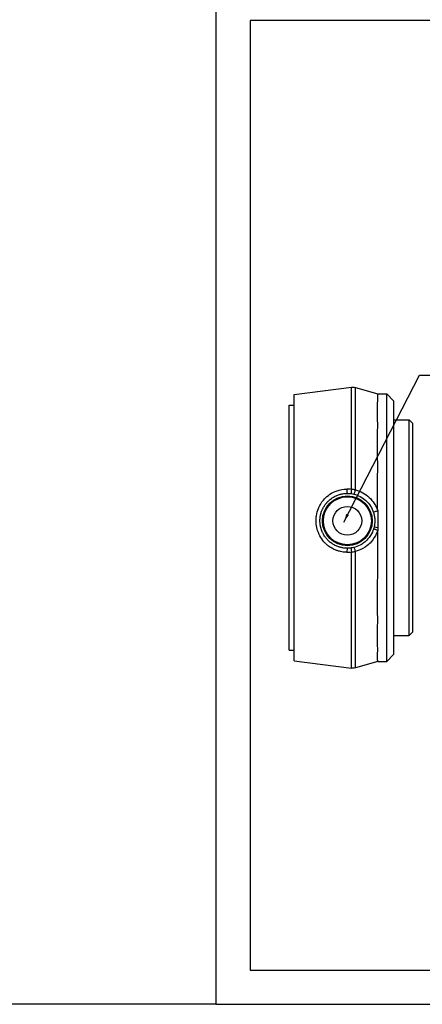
# Model space of a CAD drawing. Header units: millimetres. Extents: x 0 to 4378, y 0 to 2376.
# Tile 249 of 256: x 3307 to 3424, y 0 to 287. Entities that reach past the tile are written whole.
import ezdxf
from ezdxf.enums import TextEntityAlignment as Align

# ---------------------------------------------------------------- set-up
doc = ezdxf.new("R2010")
doc.units = ezdxf.units.MM
doc.header["$LTSCALE"] = 0.2
doc.layers.add('05_Section Line', color=3, linetype='Continuous')
doc.styles.add('Rainbow-2.5 Style', font='malgunsl.ttf')
doc.styles.add('Rainbow-5.0 Style', font='malgunsl.ttf')
doc.dimstyles.new('Rainbow-2.5 Style$7', dxfattribs={"dimtxt": 2.5, "dimasz": 2.5, "dimexe": 1, "dimexo": 1, "dimgap": 1, "dimtad": 1, "dimdsep": 46, "dimtxsty": 'Rainbow-2.5 Style', "dimcen": 0, "dimclrd": 251, "dimclre": 251, "dimclrt": 7, "dimazin": 3, "dimtp": 0.1, "dimtm": 0.1, "dimtfac": 0.71, "dimtmove": 0, "dimatfit": 3, "dimfxl": 1, "dimlwd": -1, "dimlwe": -1, "dimarcsym": 1})

# ---------------------------------------------------------------- blocks, each defined once
blk = doc.blocks.new('A$C2bae225f')
for p, q in [((-34.5, 38.82), (-17.83, 40.94)), ((-16.63, 40.85), (-10.15, 39)), ((-34.5, -38.82), (-34.5, 38.82)), ((-10.15, 39), (-7.5, 39)), ((-7.5, -39), (-7.5, 39)), ((-5.5, 37), (-7.5, 39)), ((-36, -35.75), (-36, 35.75)), ((-36, 35.75), (-34.5, 35.75)), ((-5.5, 37), (-5.5, -37)), ((-5.5, 31.48), (-1, 31.48)), ((-1, -31.48), (-1, 31.48)), ((0, 30.48), (-1, 31.48)), ((0, 30.48), (0, -30.48)), ((-17.83, 22.12), (-17.83, 22.12)), ((-23, 10.37), (-23, 10.39)), ((-10.16, 3.69), (-10.16, 0.32)), ((-10.16, 0.32), (-10.16, 0)), ((-13.92, -5.74), (-13.94, -5.74)), ((-13.5, -5.44), (-13.49, -5.44)), ((-12, -4.07), (-12, -4.05)), ((-23, -6.27), (-23, -6.27)), ((-18.08, -5.95), (-18.08, -5.95)), ((-5.5, -31.48), (-1, -31.48)), ((0, -30.48), (-1, -31.48)), ((-17.83, -31.84), (-17.83, -31.84)), ((-36, -35.75), (-34.5, -35.75)), ((-5.5, -37), (-7.5, -39)), ((-34.5, -38.82), (-17.83, -40.94)), ((-10.16, -39), (-16.63, -40.85)), ((-10.16, -39), (-7.5, -39)), ((-17.83, -40.94), (-17.83, -40.94))]:
    blk.add_line(p, q)
for radius in [7.25, 7, 4.2]:
    blk.add_circle((-19, 2), radius)
for centre, major_axis, ratio, start_param, end_param in [((-19, 11), (0, -1), 0.131407, 4.434548, 6.283185), ((-17.71, 10.91), (-0.144, -0.99), 0.169328, 4.459838, 6.283185), ((-16.91, 10.75), (-0.233, -0.973), 0.218016, 0, 1.892341), ((-10.43, 4.76), (-0.952, -0.307), 0.031686, 4.410033, 6.283185), ((-10.23, 0), (-0.975, 0.222), 0.014494, 4.648883, 6.283185), ((-10.43, -0.76), (-0.952, 0.307), 0.068478, 4.44172, 6.283185), ((-19, -7), (0, 1), 0.128337, 0, 1.746237), ((-13.51, -6.94), (-0.45, 4.98), 0.996164, 1.287014, 1.28702), ((-17.71, -6.91), (-0.144, 0.99), 0.15144, 0, 1.72296), ((-16.91, -6.75), (-0.233, 0.973), 0.235168, 4.48826, 6.283185)]:
    blk.add_ellipse(centre, major_axis=major_axis, ratio=ratio, start_param=start_param, end_param=end_param)
for points, knots in [([(-17.83, 40.94), (-17.51, 40.98), (-17.18, 40.97), (-16.78, 40.89), (-16.71, 40.87), (-16.63, 40.85)], [0, 0, 0, 0, 0.0972185, 0.0972185, 0.1210746, 0.1210746, 0.1210746, 0.1210746]), ([(-17.83, 11.18), (-17.83, 15.31), (-17.83, 19.2), (-17.83, 22.79), (-17.83, 26.6), (-17.83, 29.89), (-17.83, 32.66), (-17.83, 35.43), (-17.83, 37.52), (-17.83, 38.94), (-17.83, 40.27), (-17.83, 40.94), (-17.83, 40.94)], [-1, -1, -1, -1, -0.8795685, -0.8795685, -0.8795685, -0.7516925, -0.7516925, -0.7516925, -0.6238165, -0.6238165, -0.6238165, -0.5035992, -0.5035992, -0.5035992, -0.5035992]), ([(-16.63, 11.01), (-16.63, 13.58), (-16.63, 16.13), (-16.63, 18.61), (-16.63, 20.16), (-16.63, 21.67), (-16.63, 23.12), (-16.63, 24.96), (-16.63, 26.7), (-16.63, 28.32), (-16.63, 29.68), (-16.63, 30.7), (-16.63, 31.46), (-16.63, 32.04), (-16.63, 32.47), (-16.63, 32.77), (-16.63, 33.45), (-16.63, 34.08), (-16.63, 34.67), (-16.63, 35.6), (-16.63, 36.1), (-16.63, 36.32), (-16.63, 37.36), (-16.63, 38.22), (-16.63, 38.9), (-16.63, 38.94), (-16.63, 39.01), (-16.63, 39.1), (-16.63, 39.27), (-16.63, 39.53), (-16.63, 39.79), (-16.63, 40.24), (-16.63, 40.38), (-16.63, 40.42), (-16.63, 40.5), (-16.63, 40.56), (-16.63, 40.62), (-16.63, 40.77), (-16.63, 40.85), (-16.63, 40.85)], [-0.9999838, -0.9999838, -0.9999838, -0.9999838, -0.9231328, -0.9231328, -0.9231328, -0.875, -0.875, -0.875, -0.8125, -0.8125, -0.8125, -0.7772106, -0.7772106, -0.7772106, -0.75, -0.75, -0.75, -0.71875, -0.71875, -0.71875, -0.6875, -0.6875, -0.6875, -0.625, -0.625, -0.625, -0.6139026, -0.6139026, -0.6139026, -0.59375, -0.59375, -0.59375, -0.5625, -0.5625, -0.5625, -0.5479886, -0.5479886, -0.5479886, -0.5076888, -0.5076888, -0.5076888, -0.5076888]), ([(-10.16, 4.89), (-10.17, 6.19), (-10.17, 7.47), (-10.18, 10.06), (-10.18, 11.36), (-10.17, 15.19), (-10.15, 17.64), (-10.18, 21.54), (-10.19, 23.05), (-10.19, 25.9), (-10.18, 27.24), (-10.15, 30.36), (-10.17, 32.02), (-10.19, 34.91), (-10.17, 36.11), (-10.16, 37.33), (-10.16, 37.61), (-10.16, 38.31), (-10.16, 38.63), (-10.16, 38.86), (-10.16, 38.9), (-10.15, 38.97), (-10.15, 39), (-10.15, 39), (-10.15, 39), (-10.15, 39)], [-23.62441, -23.62441, -23.62441, -23.62441, -23.247475, -23.247475, -22.858952, -22.858952, -22.080517, -22.080517, -21.553076, -21.553076, -21.027848, -21.027848, -20.235886, -20.235886, -19.405695, -19.405695, -19.113722, -19.113722, -18.557863, -18.557863, -18.419467, -18.419467, -18.203387, -18.203387, -18.189576, -18.189576, -18.189576, -18.189576]), ([(-21.27, -6.9), (-21.72, -6.79), (-22, -6.68), (-22.13, -6.64), (-22.28, -6.58), (-22.42, -6.53), (-22.56, -6.47), (-22.9, -6.32), (-23.22, -6.16), (-23.52, -5.99), (-23.96, -5.74), (-24.38, -5.45), (-24.78, -5.13), (-25.01, -4.94), (-25.25, -4.72), (-25.49, -4.48), (-25.92, -4.03), (-26.37, -3.48), (-26.77, -2.82), (-27.12, -2.23), (-27.32, -1.77), (-27.43, -1.48), (-27.44, -1.47), (-27.44, -1.45), (-27.45, -1.44), (-27.57, -1.14), (-27.75, -0.66), (-27.9, 0.02), (-28.04, 0.67), (-28.13, 1.35), (-28.13, 2.05), (-28.13, 2.53), (-28.09, 3.01), (-28.01, 3.5), (-27.89, 4.3), (-27.68, 4.99), (-27.44, 5.58), (-27.25, 6.04), (-27.05, 6.44), (-26.85, 6.78), (-26.22, 7.86), (-25.67, 8.39), (-25.49, 8.57), (-25.46, 8.61), (-25.44, 8.63), (-25.43, 8.64), (-24.87, 9.2), (-24.25, 9.67), (-23.58, 10.06), (-22.93, 10.44), (-22.21, 10.75), (-21.43, 10.96), (-20.23, 11.29), (-19.46, 11.27), (-19.21, 11.27), (-19.17, 11.27), (-19.14, 11.27), (-19.13, 11.27)], [-0.9309693, -0.9309693, -0.9309693, -0.9309693, -0.8928571, -0.8928571, -0.8928571, -0.8773372, -0.8773372, -0.8773372, -0.8392857, -0.8392857, -0.8392857, -0.7857143, -0.7857143, -0.7857143, -0.7478541, -0.7478541, -0.7478541, -0.6785714, -0.6785714, -0.6785714, -0.6271781, -0.6271781, -0.6271781, -0.625, -0.625, -0.625, -0.5714286, -0.5714286, -0.5714286, -0.4985871, -0.4985871, -0.4985871, -0.4489796, -0.4489796, -0.4489796, -0.3802562, -0.3802562, -0.3802562, -0.3265306, -0.3265306, -0.3265306, -0.2581201, -0.2581201, -0.2581201, -0.244898, -0.244898, -0.244898, -0.1632653, -0.1632653, -0.1632653, -0.0816327, -0.0816327, -0.0816327, -0.0108033, -0.0108033, -0.0108033, 0, 0, 0, 0]), ([(-21.2, -5.69), (-21.24, -5.68), (-21.36, -5.64), (-21.65, -5.55), (-22.06, -5.4), (-22.46, -5.22), (-22.77, -5.06), (-23.08, -4.89), (-23.45, -4.66), (-23.87, -4.35), (-24.28, -4.02), (-24.66, -3.66), (-25.02, -3.28), (-25.35, -2.88), (-25.68, -2.42), (-25.95, -1.97), (-26.16, -1.57), (-26.3, -1.28), (-26.39, -1.05), (-26.46, -0.89), (-26.51, -0.77), (-26.55, -0.64), (-26.61, -0.47), (-26.71, -0.15), (-26.81, 0.24), (-26.88, 0.64), (-26.94, 0.99), (-26.98, 1.38), (-27, 1.87), (-27, 2.4), (-26.95, 2.95), (-26.86, 3.51), (-26.74, 4.04), (-26.59, 4.53), (-26.45, 4.93), (-26.31, 5.25), (-26.16, 5.58), (-25.99, 5.9), (-25.81, 6.2), (-25.64, 6.46), (-25.42, 6.78), (-25.17, 7.1), (-24.94, 7.36), (-24.75, 7.56), (-24.55, 7.77), (-24.33, 7.97), (-24.1, 8.17), (-23.81, 8.4), (-23.45, 8.66), (-23, 8.93), (-22.54, 9.18), (-22.07, 9.39), (-21.58, 9.58), (-21.08, 9.73), (-20.57, 9.85), (-20.05, 9.94), (-19.53, 9.99), (-19.18, 10), (-19, 10)], [0.22403, 0.22403, 0.22403, 0.22403, 0.236924, 0.263103, 0.315515, 0.368009, 0.394288, 0.420549, 0.472914, 0.525244, 0.577521, 0.62973, 0.681973, 0.734325, 0.786731, 0.85161, 0.890872, 0.922819, 0.947476, 0.964897, 0.975086, 0.987329, 1.005659, 1.028739, 1.089165, 1.126518, 1.150087, 1.195871, 1.244898, 1.297166, 1.352787, 1.41178, 1.466106, 1.516338, 1.568119, 1.594579, 1.621376, 1.67601, 1.703873, 1.725935, 1.771223, 1.821011, 1.847628, 1.875412, 1.904361, 1.934356, 1.965383, 1.993991, 2.046364, 2.098623, 2.150815, 2.202986, 2.255185, 2.307461, 2.359871, 2.412477, 2.465354, 2.518583, 2.518583, 2.518583, 2.518583]), ([(-17.14, 9.78), (-15.84, 9.47), (-14.59, 8.81), (-12.58, 6.96), (-11.81, 5.76), (-11.39, 4.46)], [0, 0, 0, 0, 0.5, 0.5, 1, 1, 1, 1]), ([(-16.63, 11.01), (-15.88, 10.83), (-15.16, 10.55), (-14.48, 10.18), (-13.8, 9.8), (-13.17, 9.35), (-12.61, 8.82), (-12.05, 8.28), (-11.56, 7.68), (-11.14, 7.01), (-10.72, 6.34), (-10.4, 5.63), (-10.16, 4.89)], [0.0001292, 0.0001292, 0.0001292, 0.0001292, 0.25, 0.25, 0.25, 0.5, 0.5, 0.5, 0.75, 0.75, 0.75, 0.9992638, 0.9992638, 0.9992638, 0.9992638]), ([(-11.39, 4.46), (-11.37, 4.42), (-11.34, 4.32), (-11.3, 4.16), (-11.24, 3.96), (-11.2, 3.76), (-11.16, 3.57), (-11.13, 3.43), (-11.11, 3.32), (-11.09, 3.21), (-11.07, 3.07), (-11.05, 2.92), (-11.04, 2.8), (-11.03, 2.72), (-11.03, 2.65), (-11.02, 2.59), (-11.02, 2.53), (-11.01, 2.45), (-11.01, 2.35), (-11, 2.2), (-11, 2.02), (-11, 1.82), (-11.01, 1.58), (-11.03, 1.28), (-11.07, 0.93), (-11.13, 0.57), (-11.17, 0.34), (-11.2, 0.22)], [0, 0, 0, 0, 0.0128066, 0.0298578, 0.0511396, 0.0733785, 0.0925028, 0.1096391, 0.1174639, 0.1252974, 0.1431338, 0.1609856, 0.1699201, 0.1788616, 0.1855904, 0.190512, 0.1970485, 0.2052044, 0.2149861, 0.2263877, 0.2506087, 0.26861, 0.2865986, 0.3225364, 0.3584211, 0.394242, 0.4299859, 0.4299859, 0.4299859, 0.4299859]), ([(-11.39, -0.46), (-11.54, -0.94), (-11.8, -1.59), (-12.27, -2.32), (-12.79, -3.13), (-13.28, -3.61), (-13.58, -3.89), (-13.72, -4.01), (-13.88, -4.16), (-14.12, -4.34), (-14.4, -4.55), (-14.77, -4.81), (-15.25, -5.06), (-15.95, -5.43), (-16.59, -5.65), (-17.14, -5.78)], [0, 0, 0, 0, 0.25, 0.25, 0.25, 0.499214, 0.499214, 0.499214, 0.61289, 0.61289, 0.61289, 0.75, 0.75, 0.75, 1, 1, 1, 1]), ([(-10.16, -0.78), (-10.38, -1.47), (-10.7, -2.19), (-11.15, -2.91), (-11.8, -3.94), (-12.38, -4.47), (-12.63, -4.71), (-12.63, -4.71), (-12.64, -4.72), (-12.65, -4.72), (-12.92, -4.98), (-13.48, -5.51), (-14.49, -6.07), (-15.2, -6.47), (-15.93, -6.74), (-16.63, -6.92)], [-1, -1, -1, -1, -0.75, -0.75, -0.75, -0.5, -0.5, -0.5, -0.494157, -0.494157, -0.494157, -0.25, -0.25, -0.25, 0, 0, 0, 0]), ([(-10.16, -39), (-10.16, -39), (-10.16, -39), (-10.16, -38.97), (-10.18, -38.42), (-10.17, -36.87), (-10.16, -36.23), (-10.16, -34.95), (-10.17, -34.35), (-10.2, -31.79), (-10.16, -29.41), (-10.16, -25.81), (-10.17, -24.95), (-10.2, -20.65), (-10.16, -16.84), (-10.16, -11.76), (-10.16, -10.75), (-10.16, -8.24), (-10.16, -6.73), (-10.16, -4.46), (-10.16, -3.72), (-10.16, -2.25), (-10.16, -1.51), (-10.16, -0.78)], [-6.048307, -6.048307, -6.048307, -6.048307, -6.015314, -6.015314, -4.920692, -4.920692, -4.383337, -4.383337, -3.995401, -3.995401, -2.858372, -2.858372, -2.517426, -2.517426, -1.221295, -1.221295, -0.905097, -0.905097, -0.443398, -0.443398, -0.219873, -0.219873, -0.000072, -0.000072, -0.000072, -0.000072]), ([(-10.16, 0), (-10.16, -0.13), (-10.16, -0.26), (-10.16, -0.52), (-10.16, -0.65), (-10.16, -0.78)], [0, 0, 0, 0, 0.03889852, 0.03889852, 0.07755322, 0.07755322, 0.07755322, 0.07755322]), ([(-19.51, -5.98), (-19.59, -5.98), (-19.87, -5.96), (-20.26, -5.9), (-20.71, -5.82), (-20.99, -5.75), (-21.15, -5.7), (-21.2, -5.69)], [0.0518958, 0.0518958, 0.0518958, 0.0518958, 0.0748767, 0.136179, 0.1728015, 0.2107672, 0.2240297, 0.2240297, 0.2240297, 0.2240297]), ([(-19.84, -7.14), (-20.09, -7.12), (-20.36, -7.09), (-20.65, -7.04), (-20.89, -6.99), (-21.09, -6.95), (-21.27, -6.9)], [-0.97274889, -0.97274889, -0.97274889, -0.97274889, -0.94642857, -0.94642857, -0.94642857, -0.93096925, -0.93096925, -0.93096925, -0.93096925]), ([(-19, -6), (-19.1, -6), (-19.27, -6), (-19.44, -5.99), (-19.51, -5.98)], [0, 0, 0, 0, 0.02948329, 0.05189576, 0.05189576, 0.05189576, 0.05189576]), ([(-17.83, -40.94), (-17.83, -40.94), (-17.83, -40.93), (-17.83, -40.92), (-17.83, -40.78), (-17.83, -39.8), (-17.83, -38.04), (-17.83, -37.17), (-17.83, -36.11), (-17.83, -34.88), (-17.83, -33.65), (-17.83, -32.22), (-17.83, -30.65), (-17.83, -29.08), (-17.83, -27.38), (-17.83, -25.54), (-17.83, -23.7), (-17.83, -21.7), (-17.83, -19.62), (-17.83, -15.71), (-17.83, -11.5), (-17.83, -7.08)], [-0.5151883, -0.5151883, -0.5151883, -0.5151883, -0.503945, -0.503945, -0.503945, -0.3761233, -0.3761233, -0.3761233, -0.3122124, -0.3122124, -0.3122124, -0.2483015, -0.2483015, -0.2483015, -0.1843906, -0.1843906, -0.1843906, -0.1204797, -0.1204797, -0.1204797, 0, 0, 0, 0]), ([(-16.63, -40.85), (-16.63, -40.85), (-16.63, -40.84), (-16.63, -40.83), (-16.63, -40.69), (-16.63, -39.71), (-16.63, -37.96), (-16.63, -37.08), (-16.63, -36.03), (-16.63, -34.8), (-16.63, -33.57), (-16.63, -32.15), (-16.63, -30.58), (-16.63, -29.02), (-16.63, -27.32), (-16.63, -25.48), (-16.63, -23.64), (-16.63, -21.65), (-16.63, -19.58), (-16.63, -15.63), (-16.63, -11.38), (-16.63, -6.92)], [0.4888186, 0.4888186, 0.4888186, 0.4888186, 0.4999891, 0.4999891, 0.4999891, 0.6264781, 0.6264781, 0.6264781, 0.6897225, 0.6897225, 0.6897225, 0.752967, 0.752967, 0.752967, 0.8162115, 0.8162115, 0.8162115, 0.879456, 0.879456, 0.879456, 1, 1, 1, 1]), ([(-16.63, -40.85), (-16.94, -40.94), (-17.27, -40.98), (-17.68, -40.96), (-17.75, -40.95), (-17.83, -40.94)], [0, 0, 0, 0, 0.0972311, 0.0972311, 0.1210633, 0.1210633, 0.1210633, 0.1210633])]:
    blk.add_open_spline(points, degree=3, knots=knots)
for points in [[(-17.83, 11.18), (-18.26, 11.24), (-18.69, 11.27), (-19.13, 11.27)], [(-19, 10), (-18.61, 10), (-18.23, 9.97), (-17.85, 9.92)], [(-17.85, 9.92), (-17.61, 9.88), (-17.37, 9.84), (-17.14, 9.78)], [(-16.63, 11.01), (-17.03, 11.09), (-17.43, 11.14), (-17.83, 11.18)], [(-10.16, 4.88), (-10.16, 4.49), (-10.16, 4.09), (-10.16, 3.69)], [(-11.2, 0.22), (-11.25, -0.01), (-11.31, -0.23), (-11.39, -0.46)], [(-19.13, -7.17), (-19.34, -7.17), (-19.58, -7.17), (-19.84, -7.14)], [(-19.13, -7.17), (-18.69, -7.17), (-18.26, -7.14), (-17.83, -7.08)], [(-17.85, -5.92), (-18.23, -5.97), (-18.61, -6), (-19, -6)], [(-17.14, -5.78), (-17.37, -5.84), (-17.61, -5.88), (-17.85, -5.92)], [(-17.83, -7.08), (-17.43, -7.04), (-17.02, -6.99), (-16.63, -6.92)]]:
    blk.add_open_spline(points, degree=3)
blk = doc.blocks.new('A$C869fea471123')
blk.add_lwpolyline([(0, 594), (841, 594), (841, 0), (0, 0)], close=True)
at = {"linetype": 'Continuous', "style": 'Rainbow-5.0 Style'}
for tag, p in [('PART_NAME', (743.885, 109.38)), ('DRAWING_NO', (729.868, 91.859)), ('REV', (803.455, 91.859)), ('제도', (768.414, 74.199)), ('DATE_1', (803.455, 74.199)), ('SCALE', (680.81, 69.082)), ('MATERIAL', (722.86, 69.082)), ('검도', (768.414, 60.182)), ('DATE_2', (803.455, 60.182)), ('승인', (768.414, 46.165)), ('DATE_3', (803.455, 46.165)), ('REFERENCE', (722.86, 41.049)), ('PAGE', (768.414, 32.288))]:
    blk.add_attdef(tag, text='', height=5.006, dxfattribs=at).set_placement(p, align=Align.MIDDLE_CENTER)
blk = doc.blocks.new('A$C04cd0c3c1123')
blk.add_lwpolyline([(0, 0), (420, 0), (420, 297), (0, 297)], close=True)
at = {"layer": '05_Section Line', "linetype": 'Continuous'}
blk.add_lwpolyline([(410, 10), (410, 287), (10, 287), (10, 10)], close=True, dxfattribs=at)
at = {"linetype": 'Continuous', "style": 'Rainbow-2.5 Style'}
for tag, p in [('PART_NAME', (371.5, 54.62)), ('DRAWING_NO', (364.5, 45.87)), ('REV', (401.25, 45.87)), ('제도', (383.75, 37.06)), ('DATE_1', (401.25, 37.06)), ('SCALE', (340, 34.5)), ('MATERIAL', (361, 34.5)), ('검도', (383.75, 30.06)), ('DATE_2', (401.25, 30.06)), ('승인', (383.75, 23.06)), ('DATE_3', (401.25, 23.06)), ('REFERENCE', (361, 20.5)), ('PAGE', (383.75, 16.12))]:
    blk.add_attdef(tag, text='', height=2.5, dxfattribs=at).set_placement(p, align=Align.MIDDLE_CENTER)

msp = doc.modelspace()

# ---------------------------------------------------------------- block references
at = {"xscale": 4, "yscale": 4, "zscale": 4}
msp.add_blockref('A$C869fea471123', (0, 0), dxfattribs=at)
for name, p in [('A$C04cd0c3c1123', (3364, 0)), ('A$C2bae225f', (3421.37, 139.026))]:
    msp.add_blockref(name, p)

# ---------------------------------------------------------------- leaders
at = {"annotation_type": 0, "has_hookline": 1, "hookline_direction": 0, "text_width": 29.419}
msp.add_leader([(3401.299, 140.643), (3423.425, 183.538), (3425.925, 183.538)], dimstyle='Rainbow-2.5 Style$7', override={"dimgap": 0.8, "dimtad": 1}, dxfattribs=at)

doc.saveas('drawing.dxf')
